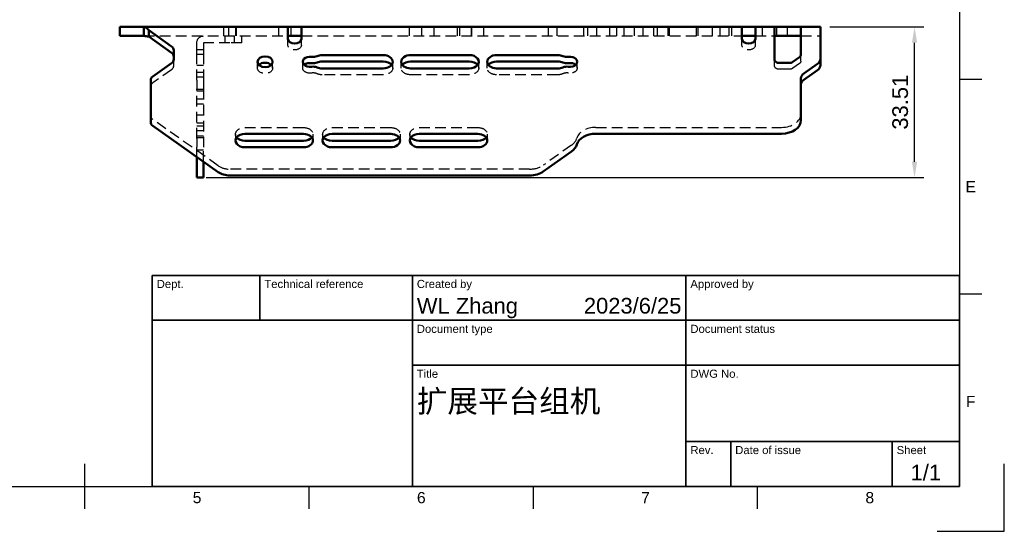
# Model space of a CAD drawing. Header units: millimetres. Extents: x 0 to 420, y 0 to 297.
# Tile 2 of 3: x 200 to 420, y 0 to 114. Entities that reach past the tile are written whole.
import ezdxf
from ezdxf.enums import TextEntityAlignment as Align

# ---------------------------------------------------------------- set-up
doc = ezdxf.new("R2010")
doc.units = ezdxf.units.MM
doc.header["$LTSCALE"] = 0.75
doc.linetypes.add('HIDDEN2', pattern=[4.7625, 3.175, -1.5875])
for name, color, linetype, lineweight in [('BORDER', 7, 'Continuous', 25), ('FD_Dimensions', 7, 'Continuous', 25), ('Hidden', 7, 'HIDDEN2', 25), ('TITLEBLOCK', 7, 'Continuous', 35), ('Visible', 7, 'Continuous', 50)]:
    doc.layers.add(name, color=color, linetype=linetype, lineweight=lineweight)
doc.styles.add('FusionTitle', font='arial.ttf')
doc.styles.get("Standard").update_dxf_attribs({"font": 'arial.ttf'})
doc.dimstyles.new('Dim-ISO-25', dxfattribs={"dimtxt": 3.5, "dimasz": 3.5, "dimexe": 2.1, "dimexo": 2.1, "dimgap": 1.4, "dimtad": 1, "dimzin": 12, "dimdsep": 46, "dimtxsty": 'Standard', "dimcen": 0, "dimazin": 3, "dimtp": 0.1, "dimtm": 0.1, "dimtfac": 0.714286, "dimtmove": 0, "dimatfit": 3, "dimfxl": 1, "dimtzin": 12, "dimarcsym": 0})

# ---------------------------------------------------------------- blocks, each defined once
blk = doc.blocks.new('ISO_A3_SHEET')
at = {"layer": 'BORDER'}
for p, q in [((410, 287), (410, 10)), ((415, 100.66667), (410, 100.66667)), ((415, 52.83334), (410, 52.83334)), ((215, 5), (215, 15)), ((20, 10), (410, 10)), ((265, 5), (265, 10)), ((315, 5), (315, 10)), ((365, 5), (365, 10))]:
    blk.add_line(p, q, dxfattribs=at)
at = {"layer": 'Defpoints'}
for p, q in [((420, 0), (420, 15)), ((405, 0), (420, 0))]:
    blk.add_line(p, q, dxfattribs=at)
at = {"layer": 'BORDER', "style": 'FusionTitle'}
for s, p in [('E', (412.5, 76.75001)), ('F', (412.5, 28.91668)), ('5', (240, 7.5)), ('6', (290, 7.5)), ('7', (340, 7.5)), ('8', (390, 7.5))]:
    blk.add_text(s, height=2.5, dxfattribs=at).set_placement(p, align=Align.MIDDLE)
blk = doc.blocks.new('ISO_TITLEBLOCK')
at = {"layer": 'TITLEBLOCK'}
for p, q in [((0, 47), (-180, 47)), ((-180, 47), (-180, 0)), ((-156, 37), (-156, 47)), ((-122, 0), (-122, 47)), ((-61, 0), (-61, 47)), ((0, 0), (0, 47)), ((-180, 37), (0, 37)), ((-122, 27), (0, 27)), ((-61, 10), (0, 10)), ((-51, 0), (-51, 10)), ((-15, 0), (-15, 10)), ((-180, 0), (0, 0))]:
    blk.add_line(p, q, dxfattribs=at)
at = {"layer": 'TITLEBLOCK', "style": 'FusionTitle'}
for s, p in [('Technical reference', (-155, 46)), ('Created by', (-121, 46)), ('Approved by', (-60, 46)), ('Dept.', (-179, 46)), ('Document type', (-121, 36)), ('Document status', (-60, 36)), ('Title', (-121, 26)), ('DWG No.', (-60, 26)), ('Rev.', (-60, 9)), ('Date of issue', (-50, 9)), ('Sheet', (-14, 9))]:
    blk.add_text(s, height=1.8, dxfattribs=at).set_placement(p, align=Align.TOP_LEFT)
for tag, height, p in [('DEPT', 3.5, (-179, 42)), ('TECHNICAL_REFERENCE', 3.5, (-155, 42)), ('CREATED_BY', 3.5, (-121, 42)), ('APPROVED_BY', 3.5, (-60, 42)), ('DOCUMENT_TYPE', 3.5, (-121, 32)), ('DOCUMENT_STATUS', 3.5, (-60, 32)), ('TITLE_1', 5, (-121, 21.5)), ('TITLE_2', 5, (-121, 14)), ('TITLE_3', 5, (-121, 6.5)), ('DATE_OF_ISSUE', 3.5, (-50, 5))]:
    blk.add_attdef(tag, text='', height=height, dxfattribs=at).set_placement(p, align=Align.TOP_LEFT)
for tag, p in [('CREATED_DATE', (-62, 42)), ('APPROVED_DATE', (-0.99, 42))]:
    blk.add_attdef(tag, text='', height=3.5, dxfattribs=at).set_placement(p, align=Align.TOP_RIGHT)
for tag, height, p in [('DRAWING_NUMBER', 5, (-30.5, 19.75)), ('REV', 3.5, (-56, 4.85)), ('SHEET', 3.5, (-7.5, 4.85))]:
    blk.add_attdef(tag, text='', height=height, dxfattribs=at).set_placement(p, align=Align.TOP_CENTER)
blk = doc.blocks.new('*D31')
at = {"layer": 'Defpoints', "color": 0, "transparency": 16777216}
for p in [(378.981955, 112.343084), (399.981955, 112.343084), (239.944596, 78.833084)]:
    blk.add_point(p, dxfattribs=at)
at = {"layer": 'FD_Dimensions', "color": 0, "lineweight": -2, "transparency": 16777216}
for p, q in [((381.081955, 112.343084), (402.081955, 112.343084)), ((399.981955, 82.333084), (399.981955, 108.843084)), ((242.044596, 78.833084), (402.081955, 78.833084))]:
    blk.add_line(p, q, dxfattribs=at)
at = {"layer": 'FD_Dimensions', "color": 0, "transparency": 16777216}
for points in [[(399.398621, 108.843084), (400.565288, 108.843084), (399.981955, 112.343084)], [(399.398621, 82.333084), (400.565288, 82.333084), (399.981955, 78.833084)]]:
    blk.add_solid(points, dxfattribs=at)
at = {"layer": 'FD_Dimensions', "color": 0, "transparency": 16777216, "insert": (396.793755, 95.588084), "char_height": 3.5, "attachment_point": 5, "rotation": 90}
blk.add_mtext('33.51', dxfattribs=at)

msp = doc.modelspace()

# ---------------------------------------------------------------- linework, layer by layer
at = {"layer": 'Hidden', "extrusion": (0, 1, 0)}
for p, q in [((245.933, 110.343), (245.933, 112.343)), ((247.116, 110.343), (247.116, 112.343)), ((248.671, 110.343), (248.671, 112.343)), ((248.806, 110.343), (248.806, 112.343)), ((258.214, 110.343), (258.214, 112.343)), ((260.952, 110.343), (260.952, 112.343)), ((287.394, 110.343), (287.394, 112.343)), ((290.131, 110.343), (290.131, 112.343)), ((292.869, 110.343), (292.869, 112.343)), ((298.056, 110.343), (298.056, 112.343)), ((298.614, 110.343), (298.614, 112.343)), ((301.214, 110.343), (301.214, 112.343)), ((301.256, 110.343), (301.256, 112.343)), ((303.934, 110.343), (303.934, 112.343)), ((318.374, 110.343), (318.374, 112.343)), ((320.274, 110.343), (320.274, 112.343)), ((326.239, 110.343), (326.239, 112.343)), ((327.138, 110.343), (327.138, 112.343)), ((329.114, 110.343), (329.114, 112.343)), ((332.056, 110.343), (332.056, 112.343)), ((333.614, 110.343), (333.614, 112.343)), ((335.256, 110.343), (335.256, 112.343)), ((337.554, 110.343), (337.554, 112.343)), ((339.454, 110.343), (339.454, 112.343)), ((341.83, 110.343), (341.83, 112.343)), ((342.656, 110.343), (342.656, 112.343)), ((345.03, 110.343), (345.03, 112.343)), ((345.379, 110.343), (345.379, 112.343)), ((351.379, 110.343), (351.379, 112.343)), ((351.729, 110.343), (351.729, 112.343)), ((354.929, 110.343), (354.929, 112.343)), ((356.614, 110.343), (356.614, 112.343)), ((358.656, 110.343), (358.656, 112.343)), ((359.214, 110.343), (359.214, 112.343)), ((366.056, 110.343), (366.056, 112.343)), ((369.256, 110.343), (369.256, 112.343)), ((371.662, 110.343), (371.662, 112.343)), ((228.133, 110.343), (260.261, 110.343)), ((246.277, 108.843), (246.277, 110.343)), ((248.327, 108.843), (248.327, 110.343)), ((249.992, 108.843), (249.992, 110.343)), ((263.261, 110.343), (361.487, 110.343)), ((364.487, 110.343), (368.762, 110.343)), ((374.662, 110.343), (378.982, 110.343)), ((239.945, 108.347), (239.945, 108.833)), ((239.945, 106.445), (239.945, 108.347)), ((241.445, 108.833), (241.445, 108.347)), ((241.445, 108.347), (241.445, 106.445)), ((247.302, 108.843), (241.455, 108.843)), ((249.992, 108.843), (247.302, 108.843)), ((260.261, 108.302), (260.261, 109.716)), ((263.261, 108.302), (263.261, 109.716)), ((361.487, 108.302), (361.487, 109.716)), ((364.487, 108.302), (364.487, 109.716)), ((241.445, 107.233), (239.945, 107.233)), ((239.945, 100.462), (239.945, 106.445)), ((241.445, 106.183), (239.945, 106.183)), ((241.445, 106.445), (241.445, 100.462)), ((374.662, 104.766), (374.662, 106.181)), ((234.782, 103.68), (234.782, 105.094)), ((241.445, 103.783), (239.945, 103.783)), ((253.472, 103.185), (253.472, 104.599)), ((256.852, 103.185), (256.852, 104.599)), ((263.562, 103.185), (263.562, 104.599)), ((283.622, 103.185), (283.622, 104.599)), ((285.522, 103.185), (285.522, 104.599)), ((302.802, 103.185), (302.802, 104.599)), ((304.702, 103.185), (304.702, 104.599)), ((324.762, 103.185), (324.762, 104.599)), ((368.762, 103.686), (368.762, 105.101)), ((374.346, 104.226), (372.818, 103.146)), ((234.287, 102.835), (230.156, 99.914)), ((241.445, 102.224), (239.945, 102.224)), ((241.445, 101.158), (239.945, 101.158)), ((281.522, 101.7), (267.872, 101.7)), ((300.702, 101.7), (287.622, 101.7)), ((320.452, 101.7), (306.802, 101.7)), ((372.055, 102.923), (369.842, 102.923)), ((239.945, 100.462), (239.945, 98.56)), ((241.445, 100.462), (241.445, 98.56)), ((239.945, 87.506), (239.945, 98.56)), ((241.445, 98.408), (239.945, 98.408)), ((241.445, 98.033), (239.945, 98.033)), ((241.445, 98.56), (241.445, 87.506)), ((241.445, 96.242), (239.945, 96.242)), ((241.445, 95.133), (239.945, 95.133)), ((241.445, 92.683), (239.945, 92.683)), ((244.701, 81.44), (230.156, 91.725)), ((241.445, 90.933), (239.945, 90.933)), ((241.445, 90.283), (239.945, 90.283)), ((241.445, 89.233), (239.945, 89.233)), ((241.445, 88.033), (239.945, 88.033)), ((248.558, 88.454), (248.558, 87.04)), ((250.658, 89.939), (263.738, 89.939)), ((265.838, 88.454), (265.838, 87.04)), ((267.998, 88.454), (267.998, 87.04)), ((270.098, 89.939), (283.178, 89.939)), ((285.278, 88.454), (285.278, 87.04)), ((287.438, 88.454), (287.438, 87.04)), ((289.538, 89.939), (302.618, 89.939)), ((304.718, 88.454), (304.718, 87.04)), ((328.902, 89.982), (370.342, 89.982)), ((241.445, 87.658), (239.945, 87.658)), ((239.945, 87.506), (239.945, 85.604)), ((241.445, 87.506), (241.445, 85.604)), ((323.501, 86.021), (317.207, 81.571)), ((239.945, 83.39), (239.945, 85.604)), ((241.445, 84.908), (239.945, 84.908)), ((241.445, 82.329), (241.445, 85.604)), ((314.153, 80.676), (247.311, 80.676))]:
    msp.add_line(p, q, dxfattribs=at)
at = {"layer": 'Hidden', "extrusion": (1e-16, 0, -1)}
msp.add_arc((-241.455, 108.833), 1.51, 0, 90, dxfattribs=at)
at = {"layer": 'Hidden'}
msp.add_arc((241.455, 108.833), 0.01, 90, 180, dxfattribs=at)
at = {"layer": 'Hidden', "extrusion": (1e-16, 0, -1)}
for centre, major_axis, start_param, end_param in [((261.761, 108.302), (-1.5, 0), 3.1415927, 6.2831853), ((362.987, 108.302), (-1.5, 0), 3.1415927, 6.2831853), ((255.162, 103.185), (1.69, 0), -0.6331858, 3.7747785), ((265.162, 103.185), (1.6, 0), 1.355816, 3.8167242), ((281.522, 103.185), (2.1, 0), -0.4963174, 1.5707963), ((287.622, 103.185), (2.1, 0), 1.5707963, 3.63791), ((300.702, 103.185), (-2.1, 0), 2.6452753, 4.712389), ((306.802, 103.185), (-2.1, 0), 4.712389, 6.7795027), ((323.162, 103.185), (-1.6, 0), 2.4664611, 4.9273693), ((369.842, 103.686), (1.08, 0), 1.5707963, 3.1415927), ((373.582, 104.766), (-1.08, 0), 3.1415927, 3.9269908), ((267.872, 103.185), (2.1, 0), 1.5707963, 2.1292201), ((320.452, 103.185), (-2.1, 0), 4.1539652, 4.712389), ((372.055, 103.686), (-1.08, 0), 3.9269908, 4.712389), ((250.658, 88.454), (-2.1, 0), -0.4963174, 1.5707963), ((263.738, 88.454), (-2.1, 0), 1.5707963, 3.63791), ((270.098, 88.454), (-2.1, 0), -0.4963174, 1.5707963), ((283.178, 88.454), (-2.1, 0), 1.5707963, 3.63791), ((289.538, 88.454), (-2.1, 0), -0.4963174, 1.5707963), ((302.618, 88.454), (-2.1, 0), 1.5707963, 3.63791)]:
    msp.add_ellipse(centre, major_axis=major_axis, ratio=0.7071068, start_param=start_param, end_param=end_param, dxfattribs=at)
at = {"layer": 'Hidden'}
for centre, major_axis, start_param, end_param in [((233.092, 103.68), (1.69, 0), -0.7853982, 0), ((265.864, 100.912), (1.69, 0), 1.0123726, 1.7857767), ((322.46, 100.912), (1.69, 0), 1.355816, 2.1292201), ((231.351, 99.069), (1.69, 0), 2.3561945, 3.1415927), ((231.351, 92.57), (-1.69, 0), 0, 0.7853982), ((370.342, 93.036), (4.32, 0), 4.712389, 6.2831853), ((328.902, 86.927), (-4.32, 0), -1.5707963, -0.2067179), ((320.446, 88.181), (-4.32, 0), 2.3561945, 2.9348747), ((247.311, 83.285), (-3.69, 0), 0.7853982, 1.5707963), ((314.153, 83.731), (4.32, 0), 4.712389, 5.4977871)]:
    msp.add_ellipse(centre, major_axis=major_axis, ratio=0.7071068, start_param=start_param, end_param=end_param, dxfattribs=at)
at = {"layer": 'Visible', "extrusion": (0, 1, 0)}
for p, q in [((223.256, 112.343), (222.761, 112.343)), ((222.761, 110.343), (222.761, 112.343)), ((223.256, 112.343), (228.133, 112.343)), ((260.261, 112.343), (228.133, 112.343)), ((228.133, 112.343), (228.133, 111.223)), ((260.261, 112.343), (263.261, 112.343)), ((260.261, 112.343), (260.261, 111.611)), ((361.487, 112.343), (263.261, 112.343)), ((263.261, 111.611), (263.261, 112.343)), ((361.487, 112.343), (364.487, 112.343)), ((361.487, 112.343), (361.487, 111.611)), ((368.762, 112.343), (364.487, 112.343)), ((364.487, 111.611), (364.487, 112.343)), ((368.762, 112.343), (369.842, 112.343)), ((368.762, 112.343), (368.762, 111.611)), ((369.842, 112.343), (372.055, 112.343)), ((372.055, 112.343), (372.818, 112.343)), ((372.818, 112.343), (374.346, 112.343)), ((374.346, 112.343), (374.662, 112.343)), ((378.982, 112.343), (374.662, 112.343)), ((374.662, 111.611), (374.662, 112.343)), ((378.982, 112.343), (378.982, 111.611)), ((223.256, 110.343), (222.761, 110.343)), ((228.133, 110.343), (223.256, 110.343)), ((228.133, 111.223), (228.133, 110.343)), ((229.217, 111.611), (229.217, 110.819)), ((229.217, 111.611), (234.287, 108.026)), ((229.217, 110.819), (229.217, 110.197)), ((234.287, 106.611), (229.217, 110.197)), ((260.261, 109.716), (260.261, 111.611)), ((260.261, 110.343), (263.261, 110.343)), ((263.261, 111.611), (263.261, 109.716)), ((361.487, 109.716), (361.487, 111.611)), ((361.487, 110.343), (364.487, 110.343)), ((364.487, 111.611), (364.487, 109.716)), ((368.762, 105.101), (368.762, 111.611)), ((368.762, 110.343), (369.842, 110.343)), ((369.842, 110.343), (372.055, 110.343)), ((372.055, 110.343), (372.818, 110.343)), ((372.818, 110.343), (374.346, 110.343)), ((374.346, 110.343), (374.662, 110.343)), ((374.662, 111.611), (374.662, 106.181)), ((378.982, 105.232), (378.982, 111.611)), ((234.782, 107.181), (234.782, 105.094)), ((267.872, 106.084), (281.522, 106.084)), ((287.622, 106.084), (300.702, 106.084)), ((306.802, 106.084), (320.452, 106.084)), ((374.346, 105.641), (372.818, 104.561)), ((234.287, 104.249), (230.156, 101.328)), ((267.872, 104.67), (281.522, 104.67)), ((287.622, 104.67), (300.702, 104.67)), ((306.802, 104.67), (320.452, 104.67)), ((372.055, 104.337), (369.842, 104.337)), ((375.295, 101.992), (378.349, 104.152)), ((378.982, 103.818), (378.982, 105.232)), ((281.522, 103.114), (267.872, 103.114)), ((300.702, 103.114), (287.622, 103.114)), ((320.452, 103.114), (306.802, 103.114)), ((378.349, 102.738), (375.295, 100.578)), ((229.661, 100.483), (229.661, 97.587)), ((374.662, 97.587), (374.662, 100.912)), ((229.661, 94.052), (229.661, 97.587)), ((374.662, 97.587), (374.662, 94.052)), ((229.661, 94.052), (229.661, 91.156)), ((374.662, 91.622), (374.662, 94.052)), ((230.156, 90.311), (244.701, 80.026)), ((250.658, 88.525), (263.738, 88.525)), ((270.098, 88.525), (283.178, 88.525)), ((289.538, 88.525), (302.618, 88.525)), ((328.902, 88.567), (370.342, 88.567)), ((263.738, 86.969), (250.658, 86.969)), ((283.178, 86.969), (270.098, 86.969)), ((302.618, 86.969), (289.538, 86.969)), ((263.738, 85.555), (250.658, 85.555)), ((283.178, 85.555), (270.098, 85.555)), ((302.618, 85.555), (289.538, 85.555)), ((317.207, 80.157), (323.501, 84.607)), ((239.945, 79.621), (239.945, 83.39)), ((241.445, 79.621), (241.445, 82.329)), ((239.945, 79.621), (239.945, 78.833)), ((241.445, 79.621), (241.445, 78.833)), ((247.311, 79.262), (314.153, 79.262)), ((241.445, 78.833), (239.945, 78.833))]:
    msp.add_line(p, q, dxfattribs=at)
at = {"layer": 'Visible', "extrusion": (1e-16, 0, -1)}
for centre, major_axis, start_param, end_param in [((233.092, 107.181), (-1.69, 0), 2.3561945, 3.1415927), ((261.761, 109.716), (-1.5, 0), 3.1415927, 6.2831853), ((362.987, 109.716), (-1.5, 0), 3.1415927, 6.2831853), ((265.162, 104.599), (-1.6, 0), 4.4974087, 8.068962), ((267.872, 104.599), (2.1, 0), 4.1539652, 4.712389), ((281.522, 104.599), (2.1, 0), -1.5707963, 1.5707963), ((287.622, 104.599), (-2.1, 0), 4.712389, 7.8539816), ((300.702, 104.599), (-2.1, 0), 1.5707963, 4.712389), ((306.802, 104.599), (-2.1, 0), 4.712389, 7.8539816), ((320.452, 104.599), (2.1, 0), -1.5707963, -1.0123726), ((323.162, 104.599), (1.6, 0), 4.4974087, 8.068962), ((373.582, 106.181), (-1.08, 0), 3.1415927, 3.9269908), ((233.092, 105.094), (1.69, 0), 0, 0.7853982), ((255.162, 103.185), (-1.69, 0), 0.6331858, 2.5084069), ((265.162, 103.185), (-1.6, 0), 0.6751315, 1.7857767), ((267.872, 103.185), (2.1, 0), 4.1539652, 4.712389), ((267.872, 104.599), (2.1, 0), 1.5707963, 2.1292201), ((281.522, 103.185), (2.1, 0), -1.5707963, -0.4963174), ((287.622, 103.185), (-2.1, 0), 0.4963174, 1.5707963), ((300.702, 103.185), (2.1, 0), -1.5707963, -0.4963174), ((306.802, 103.185), (2.1, 0), 3.63791, 4.712389), ((320.452, 103.185), (2.1, 0), -1.5707963, -1.0123726), ((320.452, 104.599), (-2.1, 0), 4.1539652, 4.712389), ((323.162, 103.185), (1.6, 0), 4.4974087, 5.6080538), ((369.842, 105.101), (1.08, 0), 1.5707963, 3.1415927), ((372.055, 105.101), (-1.08, 0), 3.9269908, 4.712389), ((376.822, 100.912), (-2.16, 0), 0, 0.7853982), ((250.658, 87.04), (2.1, 0), 1.5707963, 4.712389), ((263.738, 87.04), (2.1, 0), -1.5707963, 1.5707963), ((270.098, 87.04), (2.1, 0), 1.5707963, 4.712389), ((283.178, 87.04), (2.1, 0), -1.5707963, 1.5707963), ((289.538, 87.04), (2.1, 0), 1.5707963, 4.712389), ((302.618, 87.04), (2.1, 0), -1.5707963, 1.5707963), ((328.902, 85.513), (-4.32, 0), 0.2067179, 1.5707963), ((250.658, 88.454), (2.1, 0), 1.5707963, 2.6452753), ((263.738, 88.454), (2.1, 0), 0.4963174, 1.5707963), ((270.098, 88.454), (2.1, 0), 1.5707963, 2.6452753), ((283.178, 88.454), (2.1, 0), 0.4963174, 1.5707963), ((289.538, 88.454), (2.1, 0), 1.5707963, 2.6452753), ((302.618, 88.454), (2.1, 0), 0.4963174, 1.5707963)]:
    msp.add_ellipse(centre, major_axis=major_axis, ratio=0.7071068, start_param=start_param, end_param=end_param, dxfattribs=at)
at = {"layer": 'Visible'}
for centre, major_axis, start_param, end_param in [((233.092, 105.766), (-1.69, 0), 3.1415927, 3.9269908), ((265.864, 106.872), (1.69, 0), 4.4974087, 5.2708127), ((322.46, 106.872), (1.69, 0), 4.1539652, 4.9273693), ((265.864, 105.458), (1.69, 0), 4.4974087, 5.2708127), ((265.864, 102.326), (1.69, 0), 1.0123726, 1.7857767), ((322.46, 105.458), (1.69, 0), 4.1539652, 4.9273693), ((322.46, 102.326), (1.69, 0), 1.355816, 2.1292201), ((376.822, 105.232), (2.16, 0), -0.7853982, 0), ((376.822, 103.818), (2.16, 0), -0.7853982, 0), ((231.351, 100.483), (1.69, 0), 2.3561945, 3.1415927), ((376.822, 99.498), (-2.16, 0), -0.7853982, 0), ((231.351, 91.156), (-1.69, 0), 0, 0.7853982), ((370.342, 91.622), (4.32, 0), 4.712389, 6.2831853), ((320.446, 86.767), (-4.32, 0), 2.3561945, 2.9348747), ((247.311, 81.871), (-3.69, 0), 0.7853982, 1.5707963), ((314.153, 82.317), (4.32, 0), 4.712389, 5.4977871)]:
    msp.add_ellipse(centre, major_axis=major_axis, ratio=0.7071068, start_param=start_param, end_param=end_param, dxfattribs=at)
at = {"layer": 'Visible', "extrusion": (1e-16, 0, -1)}
msp.add_ellipse((255.162, 104.599), major_axis=(-1.69, 0), ratio=0.7071068, dxfattribs=at)
at = {"layer": 'Visible'}
for points in [[(228.133, 112.343), (228.494, 112.343), (228.855, 112.074), (229.217, 111.611)], [(229.217, 110.197), (228.855, 110.289), (228.494, 110.343), (228.133, 110.343)]]:
    msp.add_open_spline(points, degree=3, dxfattribs=at)

# ---------------------------------------------------------------- block references
at = {"layer": 'BORDER'}
msp.add_blockref('ISO_A3_SHEET', (0, 0), dxfattribs=at)
at = {"layer": 'TITLEBLOCK'}
msp.add_blockref('ISO_TITLEBLOCK', (410, 10), dxfattribs=at).add_auto_attribs({'CREATED_DATE': '2023/6/25', 'SHEET': '1/1', 'TITLE_1': '扩展平台组机', 'CREATED_BY': 'WL Zhang'})

# ---------------------------------------------------------------- dimensions: what is measured, and where the dimension line sits
at = {"layer": 'FD_Dimensions'}
dim = msp.add_linear_dim(base=(399.982, 112.343), p1=(239.945, 78.833), p2=(378.982, 112.343), angle=90, dimstyle='Dim-ISO-25', override={"dimlfac": 1, "dimclrd": 0, "dimclre": 0}, dxfattribs=at)
dim.commit()
dim.dimension.update_dxf_attribs({"geometry": '*D31', "text_midpoint": (396.794, 95.588)})

doc.saveas('drawing.dxf')
